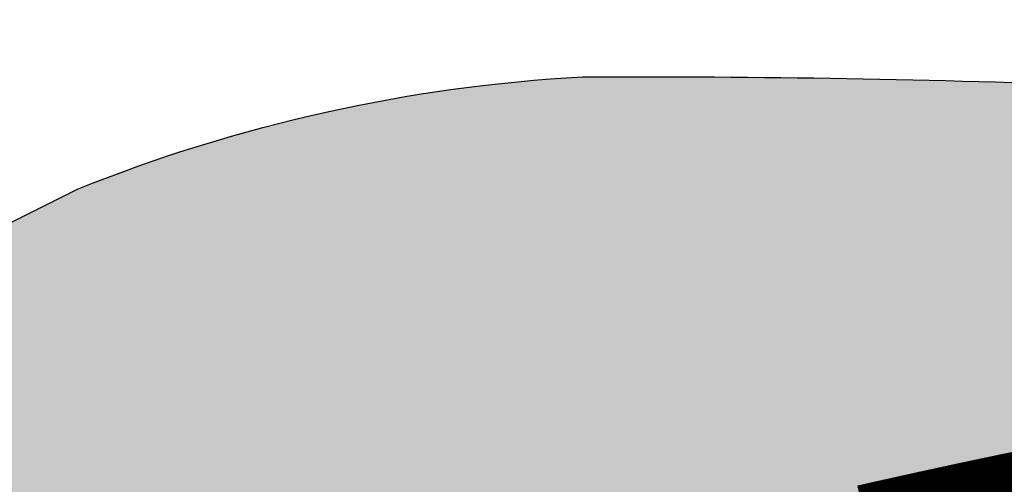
# Model space of a CAD drawing. Header units: feet. Extents: x 1609737 to 1611449, y 574802 to 575794.
# Tile 73 of 256: x 1610307 to 1610321, y 575092 to 575099. Entities that reach past the tile are written whole.
import ezdxf

# ---------------------------------------------------------------- set-up
doc = ezdxf.new("R2010")
doc.units = ezdxf.units.FT
doc.header["$MEASUREMENT"] = 0
doc.layers.add('C-GROUTED-BLDR-HTCH-SINGLE', color=79, linetype='Continuous')
doc.layers.add('C-THICKENED EDGE', color=3, linetype='Continuous')

msp = doc.modelspace()

# ---------------------------------------------------------------- hatches: boundary and pattern name
at = {"layer": 'C-GROUTED-BLDR-HTCH-SINGLE'}
h = msp.add_hatch(color=256, dxfattribs=at)
h.dxf.hatch_style = 1
edge = h.paths.add_edge_path()
edge.add_arc((1610316.381, 575074.709), 23.37, 93.1622, 111.8726, ccw=False)
edge.add_arc((1610315.832, 574913.612), 184.433, 85.39846, 90.22995, ccw=False)
edge.add_line((1610330.629, 575097.451), (1610331.589, 575096.006))
edge.add_arc((1610329.734, 575094.819), 2.202, -34.1086, 32.6133, ccw=False)
edge.add_line((1610331.558, 575093.584), (1610330.131, 575093.396))
edge.add_line((1610330.131, 575093.396), (1610327.538, 575093.014))
edge.add_arc((1610353.77, 574938.136), 157.084, 99.61297, 104.32873)
edge.add_arc((1610318.704, 575074.271), 16.508, 103.343, 123.1728)
edge.add_arc((1610297.059, 575085.941), 12.793, -15.5635, 9.665, ccw=False)
edge.add_arc((1610325.684, 575077.968), 16.921, 164.4365, 210.9882)
edge.add_arc((1610300.754, 575062.996), 12.159, -28.8258, 30.9882, ccw=False)
edge.add_arc((1610321.086, 575051.807), 11.048, 151.1742, 207.3019)
edge.add_arc((1610298.441, 575146.193), 100.277, 257.71488, 277.34975, ccw=False)
edge.add_line((1610277.104, 575048.212), (1610285.344, 575074.63))
edge.add_arc((1610291.44, 575075.229), 6.125, 141.7103, 185.6097, ccw=False)
edge.add_arc((1610278.48, 575084.816), 10, 324.6099, 343.2136)
edge.add_arc((1610289.634, 575117.305), 35.413, 265.1157, 267.443, ccw=False)
edge.add_arc((1610297.939, 575146.598), 65.562, 224.5965, 260.0569, ccw=False)
edge.add_arc((1610198.471, 575061.064), 65.929, 36.81036, 38.74971)
edge.add_line((1610249.887, 575102.33), (1610248.789, 575103.656))
edge.add_arc((1610246.11, 575101.798), 3.26, 34.7407, 103.092)
edge.add_arc((1610245.109, 575108.588), 3.624, 203.5718, 274.1509, ccw=False)
edge.add_line((1610241.787, 575107.139), (1610242.013, 575108.113))
edge.add_line((1610242.013, 575108.113), (1610236.159, 575109.46))
edge.add_line((1610236.159, 575109.46), (1610236.171, 575109.467))
edge.add_line((1610236.171, 575109.467), (1610236.173, 575109.464))
edge.add_line((1610236.173, 575109.464), (1610235.539, 575110.459))
edge.add_line((1610235.539, 575110.459), (1610233.521, 575113.688))
edge.add_line((1610233.521, 575113.688), (1610231.506, 575116.918))
edge.add_line((1610231.506, 575116.918), (1610230.884, 575117.916))
edge.add_line((1610230.884, 575117.916), (1610232.251, 575123.682))
edge.add_arc((1610232.104, 575125.324), 1.649, 275.1319, 345.537)
edge.add_arc((1610236.268, 575123.818), 2.791, 109.5743, 156.9172, ccw=False)
edge.add_arc((1610233.473, 575131.548), 5.428, 290.0395, 317.0243)
edge.add_arc((1610239.427, 575126.62), 2.332, 98.1765, 148.242, ccw=False)
edge.add_arc((1610239.016, 575131.25), 2.323, 271.9635, 331.6953)
edge.add_line((1610241.061, 575130.148), (1610248.537, 575117.114))
edge.add_line((1610248.537, 575117.114), (1610257.017, 575107.358))
edge.add_line((1610257.017, 575107.358), (1610269.39, 575099.275))
edge.add_line((1610269.39, 575099.275), (1610276.144, 575095.97))
edge.add_line((1610276.144, 575095.97), (1610287.833, 575093.086))
edge.add_arc((1610292.947, 575123.819), 31.156, 260.5539, 293.5222)
edge.add_arc((1610294.089, 575089.239), 12.793, 28.0366, 28.037, ccw=False)
edge.add_line((1610305.381, 575095.252), (1610307.675, 575096.397))

# ---------------------------------------------------------------- linework, layer by layer
msp.add_lwpolyline([(1610287.833, 575093.086, 0.144852), (1610305.381, 575095.252, -0.000002), (1610305.381, 575095.252), (1610307.675, 575096.397, -0.081821), (1610315.092, 575098.044, -0.021084), (1610330.629, 575097.451), (1610331.589, 575096.006, -0.299643), (1610331.558, 575093.584), (1610330.131, 575093.396), (1610327.538, 575093.014, 0.020579), (1610314.894, 575090.333, 0.08674), (1610309.671, 575088.088, -0.110527), (1610309.383, 575082.508, 0.205961), (1610311.178, 575069.256, -0.26708), (1610311.407, 575057.134, 0.24992), (1610311.269, 575046.74, -0.085884), (1610277.104, 575048.212)], format="xyb", dxfattribs=at)
at = {"layer": 'C-THICKENED EDGE', "const_width": 1, "flags": 128}
msp.add_lwpolyline([(1610319.246, 575091.547), (1610319.299, 575091.559), (1610319.352, 575091.571), (1610319.405, 575091.583), (1610319.459, 575091.595), (1610319.512, 575091.607), (1610319.565, 575091.619), (1610319.618, 575091.631), (1610319.672, 575091.643), (1610319.725, 575091.654), (1610319.778, 575091.666), (1610319.831, 575091.678), (1610319.885, 575091.69), (1610319.938, 575091.702), (1610319.991, 575091.713), (1610320.044, 575091.725), (1610320.098, 575091.737), (1610320.151, 575091.749), (1610320.204, 575091.76), (1610320.257, 575091.772), (1610320.311, 575091.783), (1610320.364, 575091.795), (1610320.417, 575091.807), (1610320.471, 575091.818), (1610320.524, 575091.83), (1610320.577, 575091.841), (1610320.631, 575091.853), (1610320.684, 575091.864), (1610320.737, 575091.876), (1610320.791, 575091.887), (1610320.844, 575091.898), (1610320.897, 575091.91), (1610320.951, 575091.921), (1610321.004, 575091.932), (1610321.057, 575091.944), (1610321.111, 575091.955), (1610321.164, 575091.966), (1610321.218, 575091.977), (1610321.271, 575091.989), (1610321.324, 575092), (1610321.378, 575092.011), (1610321.431, 575092.022), (1610321.485, 575092.033), (1610321.538, 575092.044), (1610321.591, 575092.055), (1610321.645, 575092.067), (1610321.698, 575092.078), (1610321.752, 575092.089), (1610321.805, 575092.1)], dxfattribs=at)

doc.saveas('drawing.dxf')
